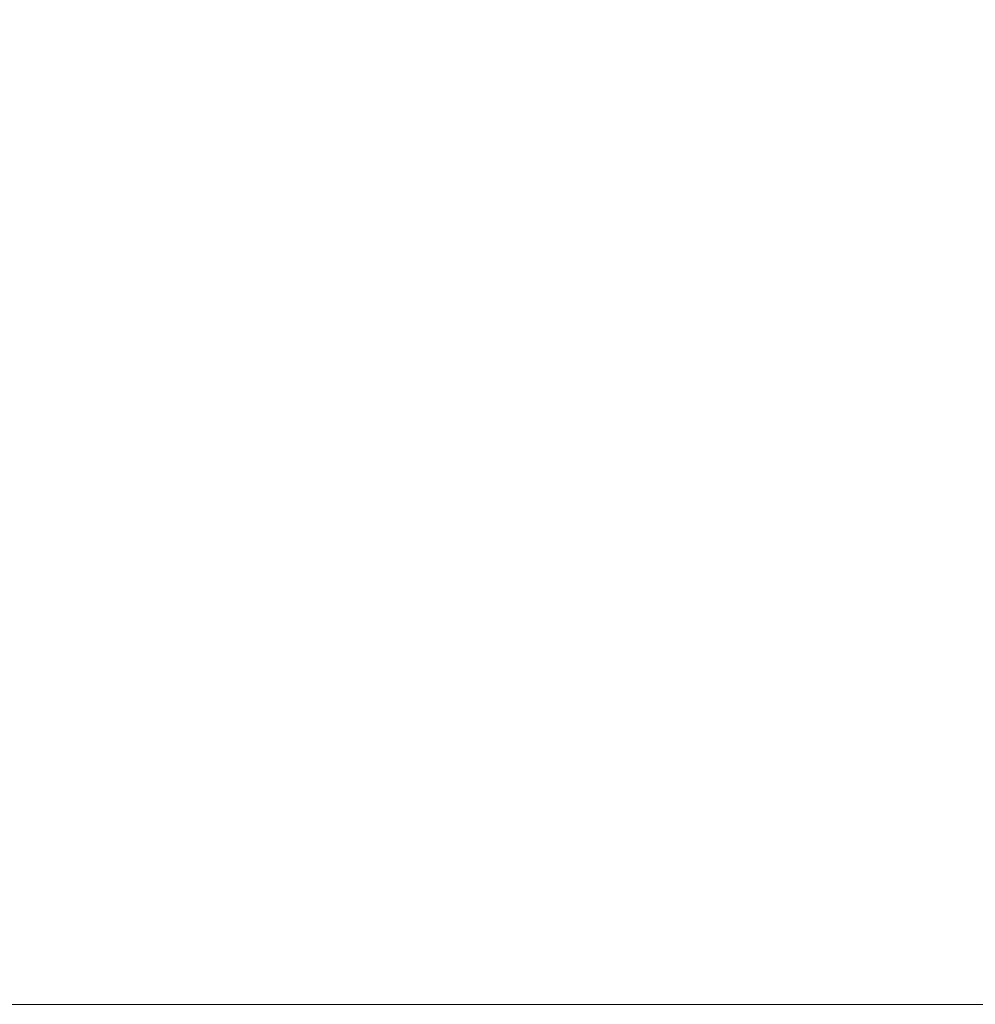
# Model space of a CAD drawing. Extents: x 5346 to 6925, y 23818 to 24070.
# Tile 2 of 10: x 5461 to 5576, y 23818 to 23936. Entities that reach past the tile are written whole.
import ezdxf

# ---------------------------------------------------------------- set-up
doc = ezdxf.new("R2010")
doc.units = 0
doc.header["$MEASUREMENT"] = 0
doc.layers.add('B_ANNO_NOPLOT', color=47, linetype='Continuous', lineweight=18, plot=False)

# ---------------------------------------------------------------- blocks, each defined once
blk = doc.blocks.new('*U64')
at = {"layer": 'B_ANNO_NOPLOT', "flags": 128}
blk.add_lwpolyline([(0, 0), (0, 252), (323.93, 252), (323.93, 238.86), (378, 238.86), (378, 40.5), (316.57, 40.5), (316.57, 0)], close=True, dxfattribs=at)
blk = doc.blocks.new('*U59')
at = {"layer": 'B_ANNO_NOPLOT', "flags": 128}
blk.add_lwpolyline([(0, 0), (0, 252), (323.93, 252), (323.93, 238.86), (378, 238.86), (378, 40.5), (316.57, 40.5), (316.57, 0)], close=True, dxfattribs=at)

msp = doc.modelspace()

# ---------------------------------------------------------------- block references
for name in ['*U64', '*U59']:
    msp.add_blockref(name, (5346.3, 23817.78))

doc.saveas('drawing.dxf')
